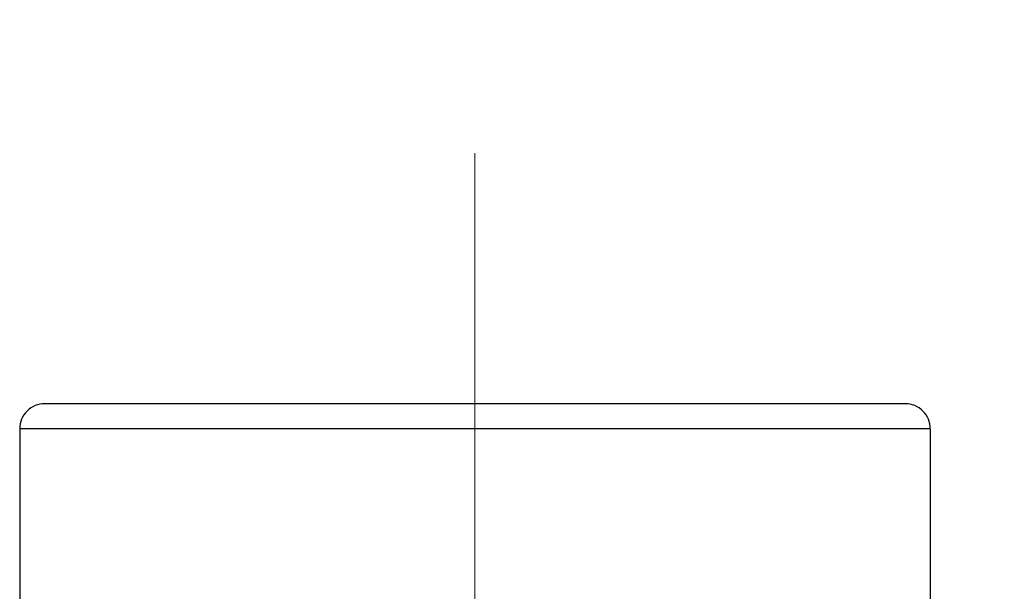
# Model space of a CAD drawing. Header units: millimetres. Extents: x 0 to 594, y 0 to 420.
# Tile 93 of 112: x 519 to 531, y 238 to 245. Entities that reach past the tile are written whole.
import ezdxf

# ---------------------------------------------------------------- set-up
doc = ezdxf.new("R2010")
doc.units = ezdxf.units.MM
doc.header["$LTSCALE"] = 0.257233
doc.linetypes.add('CENTER', pattern=[50.8, 31.75, -6.35, 6.35, -6.35])
doc.layers.add('NoLayerName_001', color=7, linetype='Continuous')
doc.layers.add('NoLayerName_003', color=7, linetype='Continuous')
doc.styles.get("Standard").update_dxf_attribs({"font": 'txt', "bigfont": 'extfont2'})
doc.dimstyles.get("Standard").update_dxf_attribs({"dimtxt": 2.5, "dimasz": 2.5, "dimexe": 1, "dimexo": 1, "dimtad": 1, "dimdec": 3, "dimzin": 0, "dimdsep": 46, "dimtxsty": 'Standard', "dimcen": 2.5, "dimadec": 3, "dimazin": 0, "dimtfac": 0.75, "dimtdec": 3, "dimtmove": 0, "dimatfit": 3, "dimfxl": 1, "dimarcsym": 0})

msp = doc.modelspace()

# ---------------------------------------------------------------- linework, layer by layer
at = {"layer": 'NoLayerName_001', "color": 7, "linetype": 'Continuous', "lineweight": 25}
for p, q in [((529.5832, 240.4701), (519.2832, 240.4701)), ((518.9832, 240.1701), (518.9832, 237.3152)), ((529.8832, 240.1701), (529.8832, 237.9702))]:
    msp.add_line(p, q, dxfattribs=at)
at = {"layer": 'NoLayerName_001', "color": 8, "linetype": 'Continuous', "lineweight": 25}
msp.add_line((529.8832, 240.1701), (518.9832, 240.1701), dxfattribs=at)
at = {"layer": 'NoLayerName_001', "color": 7, "linetype": 'Continuous', "lineweight": 25}
for centre, start, end in [((519.2832, 240.1701), 89.99988, 180), ((529.5832, 240.1701), 0, 90.00024)]:
    msp.add_arc(centre, 0.3, start, end, dxfattribs=at)
at = {"layer": 'NoLayerName_003', "color": 2, "linetype": 'CENTER', "lineweight": 13}
msp.add_line((524.4332, 243.4701), (524.4332, 221.7201), dxfattribs=at)
msp.add_line((524.4332, 243.4701), (524.4332, 221.7201), dxfattribs=at)

# ---------------------------------------------------------------- leaders
at = {"layer": 'NoLayerName_001', "color": 3, "linetype": 'Continuous', "lineweight": 13, "annotation_type": 0, "has_hookline": 1, "hookline_direction": 1, "text_width": 27.3431}
msp.add_leader([(548.4332, 181.7701), (557.502, 191.9057), (559.3207, 253.8344), (557.1993, 253.8344)], dimstyle='Standard', override={"dimtxt": 4.949795, "dimasz": 2.121341, "dimldrblk": 'OPEN30'}, dxfattribs=at)

doc.saveas('drawing.dxf')
